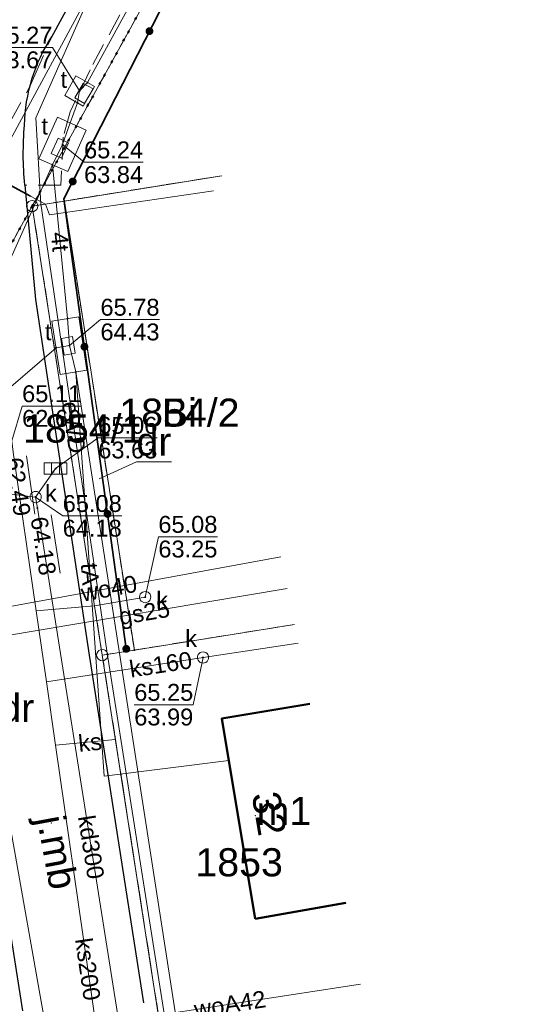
# Model space of a CAD drawing. Extents: x 6420891 to 6421372, y 5789686 to 5790696.
# Tile 25 of 48: x 6421235 to 6421257, y 5790256 to 5790300. Entities that reach past the tile are written whole.
import ezdxf
from ezdxf.enums import TextEntityAlignment as Align

# ---------------------------------------------------------------- set-up
doc = ezdxf.new("R2010")
doc.units = 0
doc.header["$PDSIZE"] = 0.75
for name, pattern in [('KROPK2', [2, 0, -2]), ('PRZER1-1', [2, 1, -1]), ('PRZER2-1', [3, 2, -1]), ('PRZER3-1', [4, 3, -1])]:
    doc.linetypes.add(name, pattern=pattern)
doc.layers.get('0').update_dxf_attribs({"linetype": 'CONTINUOUS', "lineweight": 13})
for name, color, linetype, lineweight in [('GEPADR', 7, 'CONTINUOUS', 18), ('GEPADR_O', 7, 'CONTINUOUS', 18), ('GEPPGD', 7, 'CONTINUOUS', 18), ('GESBZO', 7, 'CONTINUOUS', 50), ('GESBZO_O', 7, 'CONTINUOUS', 50), ('GESDZI', 7, 'CONTINUOUS', 18), ('GESDZI_O', 7, 'CONTINUOUS', 18), ('GESJAE', 7, 'KROPK2', 50), ('GSLKOG', 7, 'CONTINUOUS', 35), ('GSLKRW', 7, 'CONTINUOUS', 25), ('GSSKOA', 7, 'PRZER3-1', 18), ('GSSKOD', 7, 'PRZER2-1', 18), ('GTGTXT', 7, 'CONTINUOUS', 18), ('GTGTXT_O', 7, 'CONTINUOUS', 18), ('GUSIKP', 7, 'CONTINUOUS', 18)]:
    doc.layers.add(name, color=color, linetype=linetype, lineweight=lineweight)
for name, color, linetype, lineweight, true_color in [('GESUZY', 7, 'PRZER1-1', 18, 0x008000), ('GESUZY_O', 7, 'PRZER1-1', 18, 0x008000), ('GULENN', 1, 'CONTINUOUS', 18, 0xff0000), ('GULEOR', 1, 'CONTINUOUS', 35, 0xff0000), ('GULEWN', 1, 'CONTINUOUS', 18, 0xff0000), ('GULEWN_O', 1, 'CONTINUOUS', 18, 0xff0000), ('GULGSP', 7, 'CONTINUOUS', 18, 0xbfbf00), ('GULGSP_O', 7, 'CONTINUOUS', 18, 0xbfbf00), ('GULKDP', 7, 'CONTINUOUS', 18, 0x803300), ('GULKDP_O', 7, 'CONTINUOUS', 18, 0x803300), ('GULKSP', 7, 'CONTINUOUS', 18, 0x803300), ('GULKSP_O', 7, 'CONTINUOUS', 18, 0x803300), ('GULTPR', 7, 'CONTINUOUS', 18, 0xff9100), ('GULTPR_O', 7, 'CONTINUOUS', 18, 0xff9100), ('GULWOP', 5, 'CONTINUOUS', 18, 0x0000ff), ('GULWOP_O', 5, 'CONTINUOUS', 18, 0x0000ff), ('GUPIBH', 7, 'CONTINUOUS', 5, 0x0a0909), ('GUPIBH_O', 7, 'CONTINUOUS', 5, 0x0a0909), ('GUPKKS', 7, 'CONTINUOUS', 18, 0x803300), ('GUPKSD', 7, 'CONTINUOUS', 18, 0x803300), ('GUPKSD_O', 7, 'CONTINUOUS', 18, 0x803300), ('GUPKSH', 7, 'CONTINUOUS', 5, 0x803300), ('GUPKSH_O', 7, 'CONTINUOUS', 5, 0x803300), ('GUPTSH', 7, 'CONTINUOUS', 5, 0xff9100), ('GUPTWZ', 7, 'CONTINUOUS', 18, 0x0a0909), ('GUPTWZ_O', 7, 'CONTINUOUS', 18, 0x0a0909)]:
    doc.layers.add(name, color=color, linetype=linetype, lineweight=lineweight, true_color=true_color)
doc.styles.add('GEO-INFO', font='Arial')

# ---------------------------------------------------------------- blocks, each defined once
blk = doc.blocks.new('OKRAG_PELNY')
at = {"color": 0}
blk.add_lwpolyline([(0, 0.5), (0.12941, 0.482963), (0.25, 0.433013), (0.353553, 0.353553), (0.433013, 0.25), (0.482963, 0.12941), (0.5, 0), (0.482963, -0.12941), (0.433013, -0.25), (0.353553, -0.353553), (0.25, -0.433013), (0.12941, -0.482963), (0, -0.5), (-0.12941, -0.482963), (-0.25, -0.433013), (-0.353553, -0.353553), (-0.433013, -0.25), (-0.482963, -0.12941), (-0.5, 0), (-0.482963, 0.12941), (-0.433013, 0.25), (-0.353553, 0.353553), (-0.25, 0.433013), (-0.12941, 0.482963)], close=True, dxfattribs=at)
blk = doc.blocks.new('KOLO')
blk.add_hatch(color=0).paths.add_polyline_path([(-0.5, 0), (-0.482963, -0.12941), (-0.433013, -0.25), (-0.353553, -0.353553), (-0.25, -0.433013), (-0.12941, -0.482963), (0, -0.5), (0.12941, -0.482963), (0.25, -0.433013), (0.353553, -0.353553), (0.433013, -0.25), (0.482963, -0.12941), (0.5, 0), (0.482963, 0.12941), (0.433013, 0.25), (0.353553, 0.353553), (0.25, 0.433013), (0.12941, 0.482963), (0, 0.5), (-0.12941, 0.482963), (-0.25, 0.433013), (-0.353553, 0.353553), (-0.433013, 0.25), (-0.482963, 0.12941)])
blk = doc.blocks.new('PROSTOKAT1_5-1_PELNY')
at = {"color": 0}
blk.add_lwpolyline([(0.75, -0.5), (-0.75, -0.5), (-0.75, 0.5), (0.75, 0.5)], close=True, dxfattribs=at)
blk = doc.blocks.new('SUUS05')
at = {"color": 0}
blk.add_lwpolyline([(0.5, -0.25), (-0.5, -0.25), (-0.5, 0.25), (0.5, 0.25)], close=True, dxfattribs=at)
for points in [[(-0.175, -0.25), (-0.175, 0.25)], [(0.175, -0.25), (0.175, 0.25)]]:
    blk.add_lwpolyline(points, dxfattribs=at)
blk = doc.blocks.new('POINT')
at = {"color": 0}
blk.add_point((0, 0), dxfattribs=at)
blk = doc.blocks.new('EPPGN')
blk.add_hatch(color=0).paths.add_polyline_path([(0, -0.09), (0.027812, -0.085595), (0.052901, -0.072812), (0.072812, -0.052901), (0.085595, -0.027812), (0.09, 0), (0.085595, 0.027812), (0.072812, 0.052901), (0.052901, 0.072812), (0.027812, 0.085595), (0, 0.09), (-0.027812, 0.085595), (-0.052901, 0.072812), (-0.072812, 0.052901), (-0.085595, 0.027812), (-0.09, 0), (-0.085595, -0.027812), (-0.072812, -0.052901), (-0.052901, -0.072812), (-0.027812, -0.085595)])
blk = doc.blocks.new('EPPGS')
at = {"color": 0}
blk.add_lwpolyline([(0, 0.5), (0.154508, 0.475528), (0.293893, 0.404508), (0.404508, 0.293893), (0.475528, 0.154508), (0.5, 0), (0.475528, -0.154508), (0.404508, -0.293893), (0.293893, -0.404508), (0.154508, -0.475528), (0, -0.5), (-0.154508, -0.475528), (-0.293893, -0.404508), (-0.404508, -0.293893), (-0.475528, -0.154508), (-0.5, 0), (-0.475528, 0.154508), (-0.404508, 0.293893), (-0.293893, 0.404508), (-0.154508, 0.475528)], close=True, dxfattribs=at)

msp = doc.modelspace()

# ---------------------------------------------------------------- linework, layer by layer
at = {"layer": 'GESBZO', "linetype": 'Continuous', "lineweight": 50, "elevation": 10.26}
for points in [[(6421245.234, 5790259.988), (6421243.755, 5790268.891), (6421247.659, 5790269.535)], [(6421249.258, 5790260.694), (6421245.234, 5790259.988)]]:
    msp.add_lwpolyline(points, dxfattribs=at)
at = {"layer": 'GESDZI', "linetype": 'Continuous', "lineweight": 18, "elevation": 10.3}
for points in [[(6421295.345, 5790400.451), (6421276.767, 5790366.771), (6421264.369, 5790344.293), (6421258.704, 5790334.023), (6421245.798, 5790310.625), (6421235.333, 5790291.653), (6421198.322, 5790224.595), (6421191.638, 5790212.271), (6421170.006, 5790172.381), (6421152.501, 5790140.103), (6421144.593, 5790125.52), (6421127.675, 5790094.324), (6421121.732, 5790083.312), (6421117.02, 5790074.678)], [(6421235.333, 5790291.653), (6421245.798, 5790310.625), (6421258.704, 5790334.023), (6421264.15, 5790330.995)], [(6421243.752, 5790293.003), (6421236.76, 5790291.88), (6421235.333, 5790291.653)], [(6421236.76, 5790291.88), (6421243.752, 5790293.003)], [(6421198.322, 5790224.595), (6421235.333, 5790291.653), (6421238.444, 5790271.703), (6421241.54, 5790251.853), (6421242.05, 5790248.584)], [(6421246.979, 5790273.063), (6421239.87, 5790271.93), (6421236.76, 5790291.88)], [(6421241.54, 5790251.853), (6421238.444, 5790271.703), (6421239.87, 5790271.93), (6421246.979, 5790273.063)]]:
    msp.add_lwpolyline(points, dxfattribs=at)
msp.add_lwpolyline([(6421238.444, 5790271.703), (6421235.333, 5790291.653), (6421236.76, 5790291.88), (6421239.87, 5790271.93)], close=True, dxfattribs=at)
at = {"layer": 'GESJAE', "linetype": 'KROPK2', "lineweight": 50, "ltscale": 0.5, "elevation": 10.3}
for points in [[(6421072.204, 5789979.193), (6421068.88, 5789980.499), (6421065.346, 5789979.256), (6421069.455, 5789986.717), (6421070.646, 5789988.917), (6421077.543, 5790001.653), (6421086.476, 5790018.114), (6421117.02, 5790074.678), (6421121.732, 5790083.312), (6421127.675, 5790094.324), (6421144.593, 5790125.52), (6421152.501, 5790140.103), (6421170.006, 5790172.381), (6421191.638, 5790212.271), (6421198.322, 5790224.595), (6421235.333, 5790291.653), (6421245.798, 5790310.625), (6421258.704, 5790334.023), (6421264.369, 5790344.293), (6421276.767, 5790366.771), (6421295.345, 5790400.451)], [(6421295.345, 5790400.451), (6421276.767, 5790366.771), (6421264.369, 5790344.293), (6421258.704, 5790334.023), (6421245.798, 5790310.625), (6421235.333, 5790291.653), (6421198.322, 5790224.595), (6421191.638, 5790212.271), (6421170.006, 5790172.381), (6421152.501, 5790140.103), (6421144.593, 5790125.52), (6421127.675, 5790094.324), (6421121.732, 5790083.312), (6421117.02, 5790074.678)]]:
    msp.add_lwpolyline(points, dxfattribs=at)
at = {"layer": 'GESUZY', "linetype": 'PRZER1-1', "lineweight": 18, "ltscale": 0.5, "elevation": 10.18}
for points in [[(6421295.345, 5790400.451), (6421276.767, 5790366.771), (6421264.369, 5790344.293), (6421258.704, 5790334.023), (6421245.798, 5790310.625), (6421235.333, 5790291.653), (6421198.322, 5790224.595), (6421191.638, 5790212.271), (6421170.006, 5790172.381), (6421152.501, 5790140.103), (6421144.593, 5790125.52), (6421127.675, 5790094.324), (6421121.732, 5790083.312), (6421117.02, 5790074.678)], [(6421243.752, 5790293.003), (6421236.76, 5790291.88), (6421235.333, 5790291.653), (6421245.798, 5790310.625), (6421258.704, 5790334.023), (6421264.15, 5790330.995)], [(6421236.76, 5790291.88), (6421243.752, 5790293.003)], [(6421234.668, 5790246.517), (6421233.868, 5790251.577), (6421222.908, 5790257.738), (6421218.863, 5790256.604), (6421208.292, 5790237.5), (6421201.455, 5790225.144), (6421198.322, 5790224.595), (6421235.333, 5790291.653), (6421238.444, 5790271.703), (6421241.54, 5790251.853), (6421242.05, 5790248.584)], [(6421246.979, 5790273.063), (6421239.87, 5790271.93), (6421236.76, 5790291.88)], [(6421243.454, 5790248.977), (6421242.97, 5790252.08), (6421241.54, 5790251.853), (6421238.444, 5790271.703), (6421239.87, 5790271.93), (6421246.979, 5790273.063)]]:
    msp.add_lwpolyline(points, dxfattribs=at)
msp.add_lwpolyline([(6421238.444, 5790271.703), (6421235.333, 5790291.653), (6421236.76, 5790291.88), (6421239.87, 5790271.93)], close=True, dxfattribs=at)
at = {"layer": 'GESUZY_O', "linetype": 'Continuous', "lineweight": 9, "elevation": 10.8, "flags": 128}
msp.add_lwpolyline([(6421241.514, 5790280.294), (6421239.962, 5790280.294), (6421238.306, 5790279.531)], dxfattribs=at)
at = {"layer": 'GSLKOG', "linetype": 'Continuous', "lineweight": 35, "elevation": 10.18}
msp.add_lwpolyline([(6421239.51, 5790271.98), (6421236.74, 5790291.98), (6421243.29, 5790304.82)], dxfattribs=at)
at = {"layer": 'GSLKRW', "linetype": 'Continuous', "lineweight": 25, "elevation": 10.18}
msp.add_lwpolyline([(6421235, 5790292.59, -0.043115), (6421234.99, 5790295.25, -0.138351), (6421236.2, 5790299.18), (6421255.89, 5790335.4), (6421269.15, 5790359.75), (6421278.45, 5790376.57), (6421291.47, 5790399.12), (6421293.33, 5790402.132)], format="xyb", dxfattribs=at)
for points in [[(6421235, 5790292.59), (6421235.48, 5790287.5), (6421237.86, 5790271.7), (6421240.27, 5790256.26)], [(6421229.91, 5790283.37), (6421230.72, 5790282.52), (6421234.9, 5790255.9)]]:
    msp.add_lwpolyline(points, dxfattribs=at)
at = {"layer": 'GSSKOA', "linetype": 'PRZER3-1', "lineweight": 18, "ltscale": 0.5, "elevation": 10.18}
msp.add_lwpolyline([(6421125.93, 5790095.94), (6421126.44, 5790097.51), (6421127.32, 5790099.14), (6421138.26, 5790119.24), (6421153.49, 5790147.21), (6421169.98, 5790177.46), (6421195.63, 5790224.52), (6421212.21, 5790255.02), (6421226.52, 5790281.35), (6421227.27, 5790282.72), (6421235.23, 5790296.97), (6421236.2, 5790299.18), (6421255.89, 5790335.4), (6421269.15, 5790359.75), (6421278.45, 5790376.57), (6421291.47, 5790399.12), (6421293.33, 5790402.132)], dxfattribs=at)
at = {"layer": 'GSSKOD', "linetype": 'PRZER2-1', "lineweight": 18, "ltscale": 0.5, "elevation": 10.18}
msp.add_lwpolyline([(6421242.08, 5790305.42), (6421237.9, 5790297.71), (6421237.02, 5790295.84), (6421236.71, 5790294.72), (6421236.6, 5790292.59), (6421235, 5790292.59, -0.043115), (6421234.99, 5790295.25, -0.138351), (6421236.2, 5790299.18), (6421255.89, 5790335.4)], format="xyb", dxfattribs=at)
at = {"layer": 'GULENN', "linetype": 'Continuous', "lineweight": 18, "elevation": 10.18}
msp.add_lwpolyline([(6421188.161, 5790281.41), (6421201.1, 5790260.09), (6421202.46, 5790259.34), (6421205.17, 5790257.81), (6421205.31, 5790257.73), (6421206.7, 5790260.14), (6421213.5, 5790273.4), (6421221.48, 5790288.53), (6421226.03, 5790297.09), (6421226.56, 5790296.8), (6421235.26, 5790292.1), (6421235.92, 5790291.74), (6421236.1, 5790291.26), (6421243.39, 5790292.33)], dxfattribs=at)
at = {"layer": 'GULEOR', "linetype": 'Continuous', "lineweight": 35, "elevation": 10.18}
msp.add_lwpolyline([(6421226.56, 5790296.8), (6421235.26, 5790292.1)], dxfattribs=at)
at = {"layer": 'GULEWN', "linetype": 'Continuous', "lineweight": 18, "elevation": 10.18}
msp.add_lwpolyline([(6421242.324, 5790248.66), (6421241.774, 5790252.124), (6421238.643, 5790271.889), (6421235.723, 5790291.757), (6421235.494, 5790295.577), (6421238.121, 5790301.519)], dxfattribs=at)
at = {"layer": 'GULGSP', "linetype": 'Continuous', "lineweight": 18, "elevation": 10.18}
for points in [[(6421237.328, 5790247.262), (6421232.89, 5790272.33), (6421231.347, 5790284.284), (6421221.235, 5790290.336)], [(6421246.653, 5790274.663), (6421233.97, 5790272.53), (6421232.89, 5790272.33)]]:
    msp.add_lwpolyline(points, dxfattribs=at)
at = {"layer": 'GULKDP', "linetype": 'Continuous', "lineweight": 18, "elevation": 10.18}
for points in [[(6421236.37, 5790279.991), (6421236.274, 5790279.854), (6421235.486, 5790278.726)], [(6421231.334, 5790279.243), (6421231.518, 5790279.22), (6421235.486, 5790278.726)], [(6421240.339, 5790248.105), (6421235.564, 5790278.238), (6421235.486, 5790278.726)]]:
    msp.add_lwpolyline(points, dxfattribs=at)
at = {"layer": 'GULKSP', "linetype": 'Continuous', "lineweight": 18, "elevation": 10.18}
for points in [[(6421239.241, 5790247.797), (6421236.371, 5790267.695), (6421235.964, 5790270.518), (6421235.509, 5790273.675), (6421234.493, 5790280.722), (6421234.422, 5790281.217)], [(6421238.103, 5790273.887), (6421240.35, 5790274.28)], [(6421235.509, 5790273.675), (6421238.103, 5790273.887)], [(6421235.964, 5790270.518), (6421242.918, 5790271.598), (6421247.148, 5790272.231)], [(6421236.371, 5790267.695), (6421239.029, 5790267.95)]]:
    msp.add_lwpolyline(points, dxfattribs=at)
at = {"layer": 'GULTPR', "linetype": 'Continuous', "lineweight": 18, "elevation": 10.18}
for points in [[(6421279.066, 5790372.429), (6421259.966, 5790337.71), (6421257.587, 5790333.385), (6421257.36, 5790332.936), (6421257.134, 5790332.487), (6421237.791, 5790297.143), (6421237.435, 5790296.769), (6421237.34, 5790296.247), (6421237.023, 5790295.35), (6421236.684, 5790294.393), (6421236.228, 5790293.489)], [(6421236.228, 5790293.489), (6421230.447, 5790280.554), (6421229.801, 5790279.595)], [(6421236.228, 5790293.489), (6421236.904, 5790286.655), (6421236.989, 5790285.453)], [(6421236.989, 5790285.453), (6421236.396, 5790285.361), (6421230.666, 5790280.432), (6421229.801, 5790279.595)], [(6421236.989, 5790285.453), (6421237.272, 5790284.283), (6421242.775, 5790248.787)], [(6421237.272, 5790284.283), (6421238.523, 5790266.327), (6421244.066, 5790267.022)]]:
    msp.add_lwpolyline(points, dxfattribs=at)
at = {"layer": 'GULWOP', "linetype": 'Continuous', "lineweight": 18, "elevation": 10.18}
for points in [[(6421224.609, 5790276.585), (6421245.889, 5790315.946), (6421248.023, 5790319.893), (6421262.839, 5790347.286), (6421263.023, 5790347.614)], [(6421230.83, 5790273.21), (6421231.12, 5790273.27), (6421246.367, 5790276.07)], [(6421234.289, 5790254.677), (6421249.91, 5790257.089)]]:
    msp.add_lwpolyline(points, dxfattribs=at)
at = {"layer": 'GUPIBH_O', "linetype": 'Continuous', "lineweight": 9, "elevation": 10.8, "flags": 128}
for points in [[(6421233.609, 5790298.702), (6421236.23, 5790298.702), (6421237.435, 5790296.769)], [(6421233.609, 5790298.702), (6421236.23, 5790298.702)], [(6421240.255, 5790293.603), (6421237.635, 5790293.603), (6421236.684, 5790294.393)], [(6421237.635, 5790293.603), (6421240.255, 5790293.603)], [(6421240.985, 5790286.611), (6421238.364, 5790286.611), (6421236.989, 5790285.453)], [(6421238.364, 5790286.611), (6421240.985, 5790286.611)]]:
    msp.add_lwpolyline(points, dxfattribs=at)
at = {"layer": 'GUPKSH_O', "linetype": 'Continuous', "lineweight": 9, "elevation": 10.8, "flags": 128}
for points in [[(6421237.506, 5790282.77), (6421234.885, 5790282.77), (6421234.422, 5790281.217)], [(6421234.885, 5790282.77), (6421237.506, 5790282.77)], [(6421240.888, 5790281.364), (6421238.267, 5790281.364), (6421236.37, 5790279.991)], [(6421238.267, 5790281.364), (6421240.888, 5790281.364)], [(6421235.074, 5790280.559), (6421235.448, 5790277.965)], [(6421239.309, 5790277.89), (6421236.688, 5790277.89), (6421235.486, 5790278.726)], [(6421236.172, 5790277.934), (6421236.582, 5790275.346)], [(6421236.688, 5790277.89), (6421239.309, 5790277.89)], [(6421243.556, 5790276.964), (6421240.935, 5790276.964), (6421240.35, 5790274.28)], [(6421240.935, 5790276.964), (6421243.556, 5790276.964)], [(6421239.863, 5790269.501), (6421242.484, 5790269.501), (6421242.918, 5790271.598)], [(6421239.863, 5790269.501), (6421242.484, 5790269.501)]]:
    msp.add_lwpolyline(points, dxfattribs=at)
at = {"layer": 'GUSIKP', "linetype": 'Continuous', "lineweight": 18, "elevation": 10.22}
for points in [[(6421236.775, 5790296.568), (6421237.269, 5790297.439), (6421238.096, 5790296.97), (6421237.601, 5790296.099)], [(6421235.634, 5790293.753), (6421236.455, 5790295.602), (6421237.735, 5790295.034), (6421236.914, 5790293.185)], [(6421236.58, 5790284.176), (6421236.212, 5790286.547), (6421237.398, 5790286.731), (6421237.766, 5790284.36)]]:
    msp.add_lwpolyline(points, close=True, dxfattribs=at)

# ---------------------------------------------------------------- block references
at = {"layer": 'GEPADR', "lineweight": 18}
msp.add_blockref('POINT', (6421245.234, 5790264.562, 10.28), dxfattribs=at)
at = {"layer": 'GEPPGD', "lineweight": 18, "xscale": 0.5, "yscale": 0.5}
for name, p in [('EPPGS', (6421235.333, 5790291.653, 10.32)), ('EPPGN', (6421236.76, 5790291.88, 10.32)), ('EPPGS', (6421238.444, 5790271.703, 10.32)), ('EPPGN', (6421239.87, 5790271.93, 10.32))]:
    msp.add_blockref(name, p, dxfattribs=at)
at = {"layer": 'GSLKOG', "lineweight": 35, "xscale": 0.35, "yscale": 0.35}
for p in [(6421240.54, 5790299.428, 10.18), (6421237.132, 5790292.748, 10.18), (6421237.651, 5790285.404, 10.18), (6421238.68, 5790277.975, 10.18), (6421239.51, 5790271.98, 10.18)]:
    msp.add_blockref('KOLO', p, dxfattribs=at)
at = {"layer": 'GTGTXT', "lineweight": 18}
msp.add_blockref('POINT', (6421236.185, 5790264.245, 10.02), dxfattribs=at)
at = {"layer": 'GUPIBH', "lineweight": 5, "xscale": 0.09, "yscale": 0.09}
for p in [(6421237.435, 5790296.769, 10.24), (6421236.684, 5790294.393, 10.24), (6421236.989, 5790285.453, 10.24)]:
    msp.add_blockref('KOLO', p, dxfattribs=at)
at = {"layer": 'GUPKKS', "lineweight": 18}
msp.add_blockref('SUUS05', (6421236.37, 5790279.991, 10.24), dxfattribs=at)
at = {"layer": 'GUPKSD', "lineweight": 18, "xscale": 0.5, "yscale": 0.5}
for p in [(6421235.486, 5790278.726, 10.24), (6421240.35, 5790274.28, 10.24), (6421242.918, 5790271.598, 10.24)]:
    msp.add_blockref('OKRAG_PELNY', p, dxfattribs=at)
at = {"layer": 'GUPKSH', "lineweight": 5, "xscale": 0.09, "yscale": 0.09}
for p in [(6421236.274, 5790279.854, 10.24), (6421236.37, 5790279.991, 10.24), (6421235.486, 5790278.726, 10.24), (6421235.564, 5790278.238, 10.24), (6421240.35, 5790274.28, 10.24), (6421242.918, 5790271.598, 10.24)]:
    msp.add_blockref('KOLO', p, dxfattribs=at)
at = {"layer": 'GUPTSH', "lineweight": 5, "xscale": 0.09, "yscale": 0.09}
for p in [(6421237.791, 5790297.143, 10.24), (6421237.34, 5790296.247, 10.24), (6421236.228, 5790293.489, 10.24), (6421236.904, 5790286.655, 10.24), (6421236.396, 5790285.361, 10.24), (6421237.272, 5790284.283, 10.24)]:
    msp.add_blockref('KOLO', p, dxfattribs=at)
at = {"layer": 'GUPTWZ', "lineweight": 18}
for p, xscale, yscale, rotation in [((6421237.631, 5790296.658, 10.25), 0.5, 0.5, 60.02948440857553), ((6421236.557, 5790294.229, 10.25), 0.5, 0.5, 246.0674654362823), ((6421236.94, 5790285.446, 10.25), 0.4999999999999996, 0.4999999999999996, 99.15078623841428)]:
    msp.add_blockref('PROSTOKAT1_5-1_PELNY', p, dxfattribs=dict(at, xscale=xscale, yscale=yscale, rotation=rotation))

# ---------------------------------------------------------------- texts
at = {"layer": 'GEPADR_O', "linetype": 'Continuous', "lineweight": 0, "style": 'GEO-INFO'}
msp.add_text('32', height=1.25, rotation=279.4326, dxfattribs=at).set_placement((6421245.234, 5790264.562, 10.8), align=Align.CENTER)
at = {"layer": 'GESBZO_O', "linetype": 'Continuous', "lineweight": 0, "style": 'GEO-INFO'}
msp.add_text('m1', height=1.25, dxfattribs=at).set_placement((6421246.507, 5790264.778, 10.8), align=Align.MIDDLE_CENTER)
at = {"layer": 'GESDZI_O', "linetype": 'Continuous', "lineweight": 0, "style": 'GEO-INFO'}
for s, p in [('1854/2', (6421241.869, 5790282.475, 10.8)), ('1853', (6421244.522, 5790262.498, 10.8))]:
    msp.add_text(s, height=1.25, dxfattribs=at).set_placement(p, align=Align.MIDDLE_CENTER)
msp.add_text('1854/1', height=1.25, dxfattribs=at).set_placement((6421237.601, 5790281.795, 10.8), align=Align.MIDDLE)
at = {"layer": 'GESUZY_O', "linetype": 'Continuous', "lineweight": 0, "style": 'GEO-INFO'}
for s, p in [('Bi', (6421241.869, 5790282.475, 10.8)), ('dr', (6421240.738, 5790281.196))]:
    msp.add_text(s, height=1.25, dxfattribs=at).set_placement(p, align=Align.MIDDLE_CENTER)
msp.add_text('dr', height=1.25, dxfattribs=at).set_placement((6421234.649, 5790269.383, 10.8), align=Align.MIDDLE)
at = {"layer": 'GTGTXT_O', "linetype": 'Continuous', "lineweight": 0, "style": 'GEO-INFO'}
msp.add_text('j.mb', height=1.25, rotation=280.4799, dxfattribs=at).set_placement((6421235.535, 5790264.454, 10.8))
at = {"layer": 'GULEWN_O', "linetype": 'Continuous', "lineweight": 0, "style": 'GEO-INFO'}
msp.add_text('eWD', height=0.75, rotation=278.363, dxfattribs=at).set_placement((6421237.183, 5790281.823, 10.8), align=Align.MIDDLE_CENTER)
at = {"layer": 'GULGSP_O', "linetype": 'Continuous', "lineweight": 0, "style": 'GEO-INFO'}
msp.add_text('gs25', height=0.75, rotation=9.5443, dxfattribs=at).set_placement((6421240.312, 5790273.596, 10.8), align=Align.MIDDLE_CENTER)
at = {"layer": 'GULKDP_O', "linetype": 'Continuous', "lineweight": 0, "style": 'GEO-INFO'}
msp.add_text('kd300', height=0.75, rotation=279.0054, dxfattribs=at).set_placement((6421237.952, 5790263.171, 10.8), align=Align.MIDDLE_CENTER)
at = {"layer": 'GULKSP_O', "linetype": 'Continuous', "lineweight": 0, "style": 'GEO-INFO'}
for s, rotation, p in [('ks160', 8.8308, (6421241.034, 5790271.301, 10.8)), ('ks', 5.4829, (6421237.899, 5790267.842, 10.8))]:
    msp.add_text(s, height=0.75, rotation=rotation, dxfattribs=at).set_placement(p, align=Align.MIDDLE)
msp.add_text('ks200', height=0.75, rotation=278.2052, dxfattribs=at).set_placement((6421237.806, 5790257.746, 10.8), align=Align.MIDDLE_CENTER)
at = {"layer": 'GULTPR_O', "linetype": 'Continuous', "lineweight": 0, "style": 'GEO-INFO'}
for s, rotation, p in [('4t', 275.6468, (6421236.566, 5790290.072, 10.8)), ('tA', 273.9869, (6421237.898, 5790275.305, 10.8))]:
    msp.add_text(s, height=0.75, rotation=rotation, dxfattribs=at).set_placement(p, align=Align.MIDDLE)
at = {"layer": 'GULWOP_O', "linetype": 'Continuous', "lineweight": 0, "style": 'GEO-INFO'}
msp.add_text('wo40', height=0.75, rotation=10.4064, dxfattribs=at).set_placement((6421238.743, 5790274.67, 10.8), align=Align.MIDDLE_CENTER)
msp.add_text('woA42', height=0.75, rotation=8.776, dxfattribs=at).set_placement((6421244.114, 5790256.194, 10.8), align=Align.MIDDLE)
at = {"layer": 'GUPIBH_O', "linetype": 'Continuous', "lineweight": 0, "style": 'GEO-INFO'}
for s, p in [('65.27', (6421233.609, 5790298.874)), ('63.67', (6421233.609, 5790297.779)), ('65.24', (6421237.635, 5790293.775)), ('63.84', (6421237.635, 5790292.68)), ('65.78', (6421238.364, 5790286.784)), ('64.43', (6421238.364, 5790285.689))]:
    msp.add_text(s, height=0.75, rotation=360, dxfattribs=at).set_placement(p)
at = {"layer": 'GUPKSD_O', "linetype": 'Continuous', "lineweight": 0, "style": 'GEO-INFO'}
msp.add_text('k', height=0.75, rotation=360, dxfattribs=at).set_placement((6421236.425, 5790278.521, 10.8), align=Align.RIGHT)
for p in [(6421241.362, 5790273.773, 10.8), (6421242.651, 5790272.069, 10.8)]:
    msp.add_text('k', height=0.75, dxfattribs=at).set_placement(p, align=Align.RIGHT)
at = {"layer": 'GUPKSH_O', "linetype": 'Continuous', "lineweight": 0, "style": 'GEO-INFO'}
for s, p in [('65.11', (6421234.885, 5790282.942)), ('62.60', (6421234.885, 5790281.847)), ('65.06', (6421238.267, 5790281.537)), ('63.63', (6421238.267, 5790280.442)), ('65.08', (6421236.688, 5790278.063)), ('64.18', (6421236.688, 5790276.968)), ('65.08', (6421240.935, 5790277.137)), ('63.25', (6421240.935, 5790276.042)), ('65.25', (6421239.863, 5790269.673)), ('63.99', (6421239.863, 5790268.578))]:
    msp.add_text(s, height=0.75, rotation=360, dxfattribs=at).set_placement(p)
for s, rotation, p in [('62.49', 278.2052, (6421234.528, 5790280.48)), ('64.18', 279.0054, (6421235.626, 5790277.848))]:
    msp.add_text(s, height=0.75, rotation=rotation, dxfattribs=at).set_placement(p, align=Align.MIDDLE_LEFT)
at = {"layer": 'GUPTWZ_O', "linetype": 'Continuous', "lineweight": 0, "style": 'GEO-INFO'}
for p in [(6421236.881, 5790296.908, 10.8), (6421236.034, 5790294.836, 10.8), (6421236.19, 5790285.696, 10.8)]:
    msp.add_text('t', height=0.75, dxfattribs=at).set_placement(p, align=Align.RIGHT)

doc.saveas('drawing.dxf')
